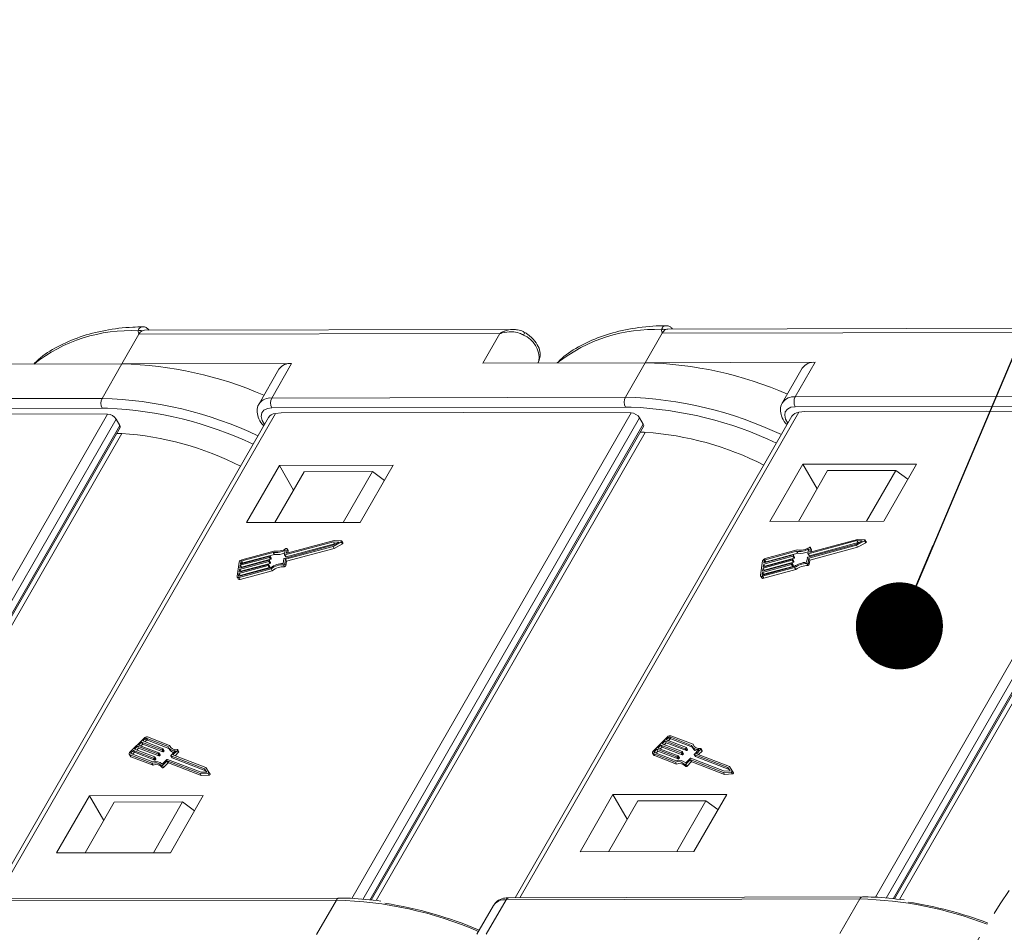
# Model space of a CAD drawing. Header units: millimetres. Extents: x 2548 to 3470, y -441 to 211.
# Tile 36 of 49: x 3191 to 3247, y 49 to 101. Entities that reach past the tile are written whole.
import ezdxf

# ---------------------------------------------------------------- set-up
doc = ezdxf.new("R2010")
doc.units = ezdxf.units.MM
doc.linetypes.add('PHANTOM2', pattern=[31.75, 15.875, -3.175, 3.175, -3.175, 3.175, -3.175])
doc.styles.get("Standard").update_dxf_attribs({"font": '仿宋_GB2312.ttf', "width": 0.8})
doc.dimstyles.new('ISO-25.1', dxfattribs={"dimtxt": 6, "dimasz": 5, "dimexe": 3.5, "dimexo": 0.625, "dimgap": 1.5, "dimtad": 1, "dimtoh": 1, "dimdsep": 46, "dimtxsty": 'Standard', "dimcen": 2.5, "dimadec": 0, "dimazin": 0, "dimtfac": 1, "dimtmove": 0, "dimatfit": 3, "dimfxl": 0, "dimarcsym": 0})

msp = doc.modelspace()

# ---------------------------------------------------------------- linework, layer by layer
at = {"color": 7, "linetype": 'Continuous', "lineweight": 15}
for p, q in [((3219.207, 83.318), (3198.058, 83.272)), ((3227.778, 83.103), (3226.802, 81.404)), ((3248.505, 83.149), (3227.778, 83.103)), ((3249.253, 83.385), (3228.104, 83.338)), ((3197.732, 83.037), (3196.756, 81.338)), ((3218.459, 83.083), (3197.732, 83.037)), ((3217.483, 81.383), (3218.459, 83.083)), ((3217.483, 81.383), (3226.802, 81.404)), ((3220.699, 81.512), (3220.63, 81.39)), ((3220.652, 81.39), (3220.699, 81.512)), ((3220.655, 81.39), (3220.717, 81.548)), ((3220.717, 81.548), (3220.699, 81.512)), ((3226.802, 81.404), (3225.663, 79.422)), ((3236.548, 81.426), (3226.802, 81.404)), ((3236.548, 81.426), (3235.409, 79.443)), ((3187.436, 81.317), (3196.756, 81.338)), ((3196.756, 81.338), (3195.617, 79.355)), ((3206.502, 81.359), (3196.756, 81.338)), ((3205.77, 81.026), (3204.631, 79.044)), ((3206.502, 81.359), (3205.363, 79.377)), ((3235.816, 81.093), (3234.677, 79.11)), ((3175.317, 79.31), (3195.617, 79.355)), ((3205.363, 79.377), (3225.663, 79.422)), ((3235.409, 79.443), (3255.709, 79.488)), ((3195.618, 78.79), (3175.318, 78.745)), ((3195.938, 78.787), (3195.618, 78.79)), ((3225.664, 78.856), (3205.364, 78.811)), ((3225.984, 78.853), (3225.664, 78.856)), ((3255.711, 78.923), (3235.41, 78.878)), ((3235.953, 78.596), (3235.622, 78.556)), ((3235.953, 78.596), (3246.403, 78.619)), ((3240.012, 50.702), (3256.032, 78.586)), ((3256.032, 78.586), (3246.403, 78.619)), ((3179.919, 50.569), (3195.939, 78.453)), ((3196.429, 78.169), (3180.539, 50.512)), ((3195.939, 78.453), (3186.311, 78.486)), ((3205.176, 78.264), (3189.288, 50.611)), ((3205.576, 78.49), (3189.559, 50.611)), ((3196.642, 77.802), (3196.429, 78.169)), ((3205.906, 78.53), (3205.576, 78.49)), ((3205.906, 78.53), (3216.357, 78.553)), ((3209.966, 50.635), (3225.986, 78.519)), ((3226.475, 78.236), (3210.586, 50.579)), ((3225.986, 78.519), (3216.357, 78.553)), ((3235.222, 78.331), (3219.335, 50.677)), ((3235.622, 78.556), (3219.605, 50.678)), ((3226.688, 77.868), (3226.475, 78.236)), ((3256.521, 78.302), (3240.632, 50.646)), ((3180.943, 50.476), (3196.642, 77.802)), ((3181.02, 50.469), (3196.654, 77.682)), ((3210.989, 50.542), (3226.688, 77.868)), ((3211.066, 50.535), (3226.701, 77.749)), ((3241.035, 50.609), (3256.734, 77.935)), ((3241.112, 50.602), (3256.747, 77.815)), ((3256.85, 77.471), (3241.398, 50.576)), ((3196.758, 77.337), (3181.306, 50.443)), ((3226.804, 77.404), (3211.352, 50.509)), ((3205.798, 75.503), (3203.911, 72.218)), ((3212.33, 75.518), (3205.798, 75.503)), ((3206.618, 74.091), (3205.798, 75.503)), ((3210.443, 72.233), (3212.33, 75.518)), ((3235.845, 75.57), (3233.957, 72.285)), ((3235.59, 72.288), (3237.266, 75.205)), ((3242.376, 75.584), (3235.845, 75.57)), ((3236.664, 74.157), (3235.845, 75.57)), ((3241.185, 75.214), (3237.266, 75.205)), ((3239.509, 72.297), (3241.185, 75.214)), ((3240.489, 72.299), (3242.376, 75.584)), ((3241.872, 74.706), (3241.185, 75.214)), ((3205.544, 72.222), (3207.22, 75.139)), ((3211.139, 75.147), (3207.22, 75.139)), ((3209.463, 72.23), (3211.139, 75.147)), ((3211.826, 74.64), (3211.139, 75.147)), ((3203.911, 72.218), (3210.443, 72.233)), ((3233.957, 72.285), (3240.489, 72.299)), ((3238.98, 71.259), (3236.265, 70.526)), ((3239.404, 71.24), (3238.98, 71.259)), ((3239.49, 71.117), (3239.425, 71.23)), ((3206.085, 70.163), (3208.874, 70.916)), ((3208.905, 71.119), (3206.116, 70.366)), ((3206.144, 70.114), (3208.882, 70.853)), ((3208.97, 71.006), (3206.181, 70.253)), ((3206.198, 70.47), (3206.236, 70.715)), ((3206.209, 70.001), (3208.948, 70.74)), ((3208.934, 71.192), (3206.219, 70.459)), ((3206.299, 70.616), (3206.234, 70.729)), ((3206.236, 70.715), (3206.301, 70.602)), ((3208.874, 70.916), (3209.216, 71.106)), ((3208.882, 70.853), (3209.348, 71.111)), ((3208.882, 70.853), (3208.948, 70.74)), ((3209.216, 71.106), (3208.905, 71.119)), ((3208.905, 71.119), (3208.97, 71.006)), ((3209.357, 71.174), (3208.934, 71.192)), ((3208.948, 70.74), (3209.413, 70.998)), ((3209.032, 71.003), (3208.97, 71.006)), ((3209.348, 71.111), (3209.413, 70.998)), ((3209.444, 71.05), (3209.379, 71.163)), ((3235.528, 70.652), (3233.692, 70.157)), ((3236.131, 70.229), (3238.92, 70.982)), ((3236.141, 70.444), (3236.182, 70.706)), ((3238.951, 71.186), (3236.162, 70.433)), ((3236.19, 70.18), (3238.928, 70.919)), ((3239.017, 71.073), (3236.227, 70.32)), ((3236.244, 70.536), (3236.282, 70.782)), ((3236.255, 70.067), (3238.994, 70.806)), ((3236.345, 70.682), (3236.28, 70.795)), ((3236.282, 70.782), (3236.348, 70.669)), ((3236.328, 70.543), (3236.348, 70.669)), ((3238.92, 70.982), (3239.262, 71.172)), ((3238.928, 70.919), (3239.394, 71.178)), ((3238.928, 70.919), (3238.994, 70.806)), ((3239.262, 71.172), (3238.951, 71.186)), ((3238.951, 71.186), (3239.017, 71.073)), ((3238.994, 70.806), (3239.46, 71.065)), ((3239.078, 71.07), (3239.017, 71.073)), ((3239.394, 71.178), (3239.46, 71.065)), ((3205.231, 70.225), (3203.553, 69.772)), ((3203.564, 69.84), (3205.242, 70.293)), ((3205.297, 70.112), (3203.619, 69.659)), ((3205.443, 70.51), (3203.636, 70.022)), ((3205.482, 70.586), (3203.646, 70.09)), ((3205.509, 70.397), (3203.701, 69.909)), ((3205.231, 70.225), (3205.297, 70.112)), ((3205.262, 70.282), (3205.257, 70.248)), ((3205.257, 70.248), (3205.323, 70.135)), ((3205.327, 70.176), (3205.261, 70.289)), ((3205.262, 70.282), (3205.328, 70.169)), ((3205.328, 70.169), (3205.323, 70.135)), ((3205.443, 70.51), (3205.509, 70.397)), ((3206.019, 69.877), (3206.059, 70.14)), ((3206.095, 70.377), (3206.135, 70.639)), ((3206.096, 70.37), (3206.162, 70.257)), ((3206.103, 69.851), (3206.144, 70.114)), ((3206.116, 70.366), (3206.181, 70.253)), ((3206.144, 70.114), (3206.209, 70.001)), ((3206.198, 70.47), (3206.204, 70.459)), ((3206.282, 70.476), (3206.301, 70.602)), ((3233.573, 69.669), (3235.251, 70.122)), ((3235.277, 70.292), (3233.599, 69.839)), ((3233.61, 69.907), (3235.288, 70.36)), ((3235.343, 70.179), (3233.665, 69.726)), ((3235.489, 70.577), (3233.682, 70.089)), ((3233.682, 70.089), (3233.748, 69.976)), ((3235.555, 70.464), (3233.748, 69.976)), ((3235.272, 70.111), (3235.267, 70.078)), ((3235.337, 70.005), (3235.271, 70.118)), ((3235.272, 70.111), (3235.338, 69.998)), ((3235.277, 70.292), (3235.343, 70.179)), ((3235.308, 70.349), (3235.303, 70.315)), ((3235.303, 70.315), (3235.369, 70.202)), ((3235.373, 70.243), (3235.307, 70.356)), ((3235.308, 70.349), (3235.374, 70.236)), ((3235.374, 70.236), (3235.369, 70.202)), ((3235.489, 70.577), (3235.555, 70.464)), ((3236.065, 69.944), (3236.105, 70.206)), ((3236.142, 70.437), (3236.208, 70.324)), ((3236.149, 69.918), (3236.19, 70.18)), ((3236.162, 70.433), (3236.227, 70.32)), ((3236.19, 70.18), (3236.255, 70.067)), ((3236.244, 70.536), (3236.251, 70.526)), ((3203.492, 69.951), (3203.367, 69.137)), ((3205.158, 69.75), (3203.48, 69.297)), ((3203.49, 69.072), (3205.326, 69.568)), ((3203.491, 69.365), (3205.169, 69.818)), ((3203.517, 69.535), (3203.491, 69.365)), ((3203.501, 69.14), (3205.308, 69.628)), ((3205.195, 69.988), (3203.517, 69.535)), ((3203.517, 69.535), (3203.582, 69.422)), ((3203.527, 69.603), (3205.205, 70.056)), ((3203.553, 69.772), (3203.527, 69.603)), ((3205.224, 69.637), (3203.546, 69.184)), ((3203.553, 69.772), (3203.619, 69.659)), ((3203.584, 69.976), (3203.564, 69.84)), ((3205.26, 69.875), (3203.582, 69.422)), ((3203.584, 69.976), (3203.65, 69.863)), ((3203.619, 69.659), (3203.614, 69.626)), ((3203.636, 70.022), (3203.701, 69.909)), ((3205.158, 69.75), (3205.224, 69.637)), ((3205.189, 69.807), (3205.184, 69.773)), ((3205.184, 69.773), (3205.25, 69.66)), ((3205.254, 69.701), (3205.188, 69.814)), ((3205.189, 69.807), (3205.255, 69.694)), ((3205.195, 69.988), (3205.26, 69.875)), ((3205.226, 70.045), (3205.221, 70.011)), ((3205.221, 70.011), (3205.286, 69.898)), ((3205.29, 69.938), (3205.225, 70.051)), ((3205.226, 70.045), (3205.291, 69.932)), ((3205.255, 69.694), (3205.25, 69.66)), ((3205.291, 69.932), (3205.286, 69.898)), ((3205.326, 69.568), (3205.392, 69.455)), ((3206.032, 69.803), (3206.098, 69.69)), ((3206.103, 69.851), (3206.169, 69.738)), ((3206.169, 69.738), (3206.209, 70.001)), ((3233.538, 70.017), (3233.413, 69.203)), ((3235.205, 69.817), (3233.527, 69.364)), ((3233.536, 69.139), (3235.372, 69.634)), ((3233.537, 69.432), (3235.215, 69.885)), ((3233.563, 69.601), (3233.537, 69.432)), ((3233.547, 69.207), (3235.354, 69.694)), ((3235.241, 70.054), (3233.563, 69.601)), ((3233.563, 69.601), (3233.629, 69.488)), ((3233.599, 69.839), (3233.573, 69.669)), ((3235.27, 69.704), (3233.592, 69.251)), ((3233.599, 69.839), (3233.665, 69.726)), ((3233.602, 69.026), (3235.438, 69.521)), ((3233.631, 70.042), (3233.61, 69.907)), ((3235.307, 69.941), (3233.629, 69.488)), ((3233.631, 70.042), (3233.696, 69.93)), ((3233.665, 69.726), (3233.66, 69.693)), ((3235.205, 69.817), (3235.27, 69.704)), ((3235.236, 69.874), (3235.23, 69.84)), ((3235.23, 69.84), (3235.296, 69.727)), ((3235.3, 69.767), (3235.235, 69.881)), ((3235.236, 69.874), (3235.301, 69.761)), ((3235.241, 70.054), (3235.307, 69.941)), ((3235.267, 70.078), (3235.332, 69.965)), ((3235.301, 69.761), (3235.296, 69.727)), ((3235.338, 69.998), (3235.332, 69.965)), ((3235.372, 69.634), (3235.438, 69.521)), ((3236.079, 69.869), (3236.144, 69.756)), ((3236.149, 69.918), (3236.215, 69.805)), ((3236.215, 69.805), (3236.255, 70.067)), ((3203.373, 69.097), (3203.439, 68.984)), ((3203.48, 69.297), (3203.46, 69.162)), ((3203.46, 69.162), (3203.472, 69.14)), ((3203.48, 69.297), (3203.546, 69.184)), ((3203.49, 69.072), (3203.556, 68.959)), ((3203.546, 69.184), (3203.541, 69.151)), ((3203.556, 68.959), (3205.392, 69.455)), ((3203.582, 69.422), (3203.577, 69.388)), ((3233.42, 69.164), (3233.485, 69.051)), ((3233.527, 69.364), (3233.506, 69.228)), ((3233.506, 69.228), (3233.518, 69.207)), ((3233.527, 69.364), (3233.592, 69.251)), ((3233.536, 69.139), (3233.602, 69.026)), ((3233.592, 69.251), (3233.587, 69.218)), ((3233.629, 69.488), (3233.623, 69.455)), ((3229.542, 59.487), (3228.272, 59.975)), ((3198.028, 59.844), (3197.216, 59.028)), ((3197.652, 59.377), (3197.483, 59.207)), ((3198.814, 58.93), (3197.652, 59.377)), ((3197.652, 59.377), (3197.718, 59.264)), ((3197.889, 59.615), (3197.72, 59.445)), ((3197.72, 59.445), (3198.881, 58.998)), ((3197.955, 59.502), (3197.849, 59.396)), ((3199.05, 59.168), (3197.889, 59.615)), ((3197.889, 59.615), (3197.955, 59.502)), ((3199.116, 59.055), (3197.955, 59.502)), ((3198.092, 59.819), (3197.957, 59.683)), ((3197.957, 59.683), (3199.118, 59.236)), ((3198.158, 59.706), (3198.085, 59.633)), ((3198.092, 59.819), (3198.158, 59.706)), ((3199.408, 59.36), (3198.158, 59.841)), ((3198.158, 59.841), (3198.223, 59.728)), ((3199.459, 59.252), (3198.223, 59.728)), ((3199.496, 59.42), (3198.225, 59.909)), ((3199.496, 59.42), (3199.562, 59.307)), ((3228.074, 59.91), (3227.262, 59.094)), ((3227.698, 59.444), (3227.529, 59.274)), ((3228.86, 58.997), (3227.698, 59.444)), ((3227.698, 59.444), (3227.764, 59.331)), ((3227.935, 59.682), (3227.766, 59.512)), ((3227.766, 59.512), (3228.927, 59.065)), ((3228.001, 59.569), (3227.895, 59.462)), ((3229.097, 59.235), (3227.935, 59.682)), ((3227.935, 59.682), (3228.001, 59.569)), ((3229.162, 59.122), (3228.001, 59.569)), ((3228.138, 59.886), (3228.003, 59.75)), ((3228.003, 59.75), (3229.164, 59.303)), ((3228.204, 59.773), (3228.132, 59.7)), ((3228.138, 59.886), (3228.204, 59.773)), ((3229.455, 59.426), (3228.204, 59.907)), ((3228.204, 59.907), (3228.27, 59.794)), ((3229.506, 59.319), (3228.27, 59.794)), ((3229.484, 59.357), (3229.549, 59.244)), ((3229.542, 59.487), (3229.608, 59.374)), ((3229.612, 59.356), (3229.608, 59.374)), ((3197.18, 58.914), (3197.245, 58.801)), ((3197.211, 58.889), (3198.481, 58.4)), ((3197.211, 58.889), (3197.276, 58.776)), ((3197.278, 58.957), (3198.529, 58.476)), ((3197.416, 59.139), (3197.28, 59.003)), ((3197.28, 59.003), (3197.315, 58.943)), ((3197.481, 59.026), (3197.375, 58.92)), ((3198.577, 58.692), (3197.416, 59.139)), ((3197.416, 59.139), (3197.481, 59.026)), ((3198.642, 58.579), (3197.481, 59.026)), ((3197.483, 59.207), (3198.645, 58.76)), ((3197.718, 59.264), (3197.612, 59.158)), ((3198.879, 58.817), (3197.718, 59.264)), ((3198.814, 58.93), (3198.879, 58.817)), ((3198.88, 58.975), (3198.847, 58.941)), ((3198.847, 58.941), (3198.912, 58.828)), ((3198.88, 58.975), (3198.946, 58.862)), ((3198.952, 58.881), (3198.886, 58.994)), ((3198.946, 58.862), (3198.912, 58.828)), ((3199.05, 59.168), (3199.116, 59.055)), ((3199.117, 59.213), (3199.083, 59.179)), ((3199.083, 59.179), (3199.149, 59.066)), ((3199.117, 59.213), (3199.183, 59.1)), ((3199.189, 59.119), (3199.123, 59.232)), ((3199.183, 59.1), (3199.149, 59.066)), ((3199.437, 59.29), (3199.503, 59.177)), ((3199.566, 59.289), (3199.562, 59.307)), ((3199.567, 58.831), (3199.632, 58.718)), ((3201.502, 58.085), (3199.572, 58.827)), ((3199.572, 58.827), (3199.637, 58.714)), ((3199.573, 58.85), (3199.834, 59.113)), ((3199.687, 58.876), (3199.949, 59.139)), ((3201.583, 58.148), (3199.687, 58.876)), ((3199.816, 58.827), (3200.015, 59.026)), ((3199.949, 59.139), (3200.015, 59.026)), ((3200.027, 59.064), (3199.961, 59.177)), ((3227.226, 58.98), (3227.292, 58.867)), ((3227.257, 58.955), (3228.528, 58.467)), ((3227.257, 58.955), (3227.323, 58.842)), ((3227.323, 58.842), (3228.593, 58.354)), ((3227.325, 59.023), (3228.575, 58.542)), ((3227.462, 59.206), (3227.326, 59.07)), ((3227.326, 59.07), (3227.362, 59.009)), ((3227.527, 59.093), (3227.421, 58.986)), ((3228.623, 58.759), (3227.462, 59.206)), ((3227.462, 59.206), (3227.527, 59.093)), ((3228.689, 58.646), (3227.527, 59.093)), ((3227.529, 59.274), (3228.691, 58.827)), ((3227.764, 59.331), (3227.658, 59.224)), ((3228.925, 58.884), (3227.764, 59.331)), ((3228.69, 58.804), (3228.656, 58.77)), ((3228.69, 58.804), (3228.755, 58.691)), ((3228.761, 58.71), (3228.696, 58.823)), ((3228.86, 58.997), (3228.925, 58.884)), ((3228.927, 59.042), (3228.893, 59.008)), ((3228.893, 59.008), (3228.958, 58.895)), ((3228.927, 59.042), (3228.992, 58.929)), ((3228.998, 58.948), (3228.933, 59.061)), ((3228.992, 58.929), (3228.958, 58.895)), ((3229.097, 59.235), (3229.162, 59.122)), ((3229.163, 59.28), (3229.129, 59.246)), ((3229.129, 59.246), (3229.195, 59.133)), ((3229.163, 59.28), (3229.229, 59.167)), ((3229.235, 59.186), (3229.169, 59.299)), ((3229.229, 59.167), (3229.195, 59.133)), ((3229.613, 58.898), (3229.678, 58.785)), ((3231.548, 58.151), (3229.618, 58.893)), ((3229.618, 58.893), (3229.683, 58.78)), ((3229.619, 58.917), (3229.88, 59.179)), ((3229.734, 58.943), (3229.995, 59.206)), ((3231.629, 58.214), (3229.734, 58.943)), ((3229.862, 58.893), (3230.061, 59.093)), ((3229.995, 59.206), (3230.061, 59.093)), ((3230.073, 59.131), (3230.007, 59.244)), ((3197.276, 58.776), (3198.547, 58.287)), ((3198.481, 58.4), (3198.547, 58.287)), ((3198.577, 58.692), (3198.642, 58.579)), ((3198.644, 58.737), (3198.61, 58.703)), ((3198.61, 58.703), (3198.675, 58.59)), ((3198.644, 58.737), (3198.709, 58.624)), ((3198.715, 58.643), (3198.65, 58.756)), ((3198.709, 58.624), (3198.675, 58.59)), ((3199.011, 58.26), (3199.077, 58.147)), ((3199.074, 58.349), (3199.336, 58.612)), ((3199.088, 58.273), (3199.332, 58.519)), ((3199.088, 58.273), (3199.153, 58.16)), ((3199.153, 58.16), (3199.398, 58.406)), ((3199.332, 58.519), (3199.398, 58.406)), ((3199.365, 58.53), (3201.244, 57.808)), ((3199.365, 58.53), (3199.431, 58.417)), ((3199.369, 58.623), (3201.299, 57.881)), ((3199.431, 58.417), (3201.31, 57.695)), ((3201.567, 57.972), (3199.637, 58.714)), ((3228.528, 58.467), (3228.593, 58.354)), ((3228.623, 58.759), (3228.689, 58.646)), ((3228.656, 58.77), (3228.722, 58.657)), ((3228.755, 58.691), (3228.722, 58.657)), ((3229.057, 58.327), (3229.123, 58.214)), ((3229.121, 58.416), (3229.382, 58.679)), ((3229.134, 58.34), (3229.379, 58.586)), ((3229.134, 58.34), (3229.199, 58.227)), ((3229.199, 58.227), (3229.444, 58.473)), ((3229.379, 58.586), (3229.444, 58.473)), ((3229.411, 58.597), (3231.291, 57.874)), ((3229.411, 58.597), (3229.477, 58.484)), ((3229.415, 58.689), (3231.345, 57.947)), ((3229.477, 58.484), (3231.356, 57.761)), ((3231.614, 58.038), (3229.683, 58.78)), ((3201.244, 57.808), (3201.69, 57.828)), ((3201.244, 57.808), (3201.31, 57.695)), ((3201.299, 57.881), (3201.627, 57.896)), ((3201.31, 57.695), (3201.756, 57.715)), ((3201.627, 57.896), (3201.502, 58.085)), ((3201.502, 58.085), (3201.567, 57.972)), ((3201.618, 57.895), (3201.567, 57.972)), ((3201.752, 57.891), (3201.583, 58.148)), ((3201.69, 57.828), (3201.756, 57.715)), ((3201.818, 57.777), (3201.753, 57.89)), ((3231.291, 57.874), (3231.736, 57.895)), ((3231.291, 57.874), (3231.356, 57.761)), ((3231.345, 57.947), (3231.673, 57.962)), ((3231.356, 57.761), (3231.802, 57.782)), ((3231.673, 57.962), (3231.548, 58.151)), ((3231.548, 58.151), (3231.614, 58.038)), ((3231.664, 57.962), (3231.614, 58.038)), ((3231.798, 57.957), (3231.629, 58.214)), ((3231.736, 57.895), (3231.802, 57.782)), ((3231.864, 57.843), (3231.799, 57.956)), ((3194.898, 56.53), (3193.011, 53.245)), ((3201.43, 56.544), (3194.898, 56.53)), ((3195.717, 55.118), (3194.898, 56.53)), ((3199.542, 53.26), (3201.43, 56.544)), ((3224.944, 56.597), (3223.057, 53.312)), ((3231.476, 56.611), (3224.944, 56.597)), ((3225.764, 55.184), (3224.944, 56.597)), ((3229.589, 53.326), (3231.476, 56.611)), ((3196.319, 56.165), (3194.644, 53.249)), ((3200.238, 56.174), (3196.319, 56.165)), ((3200.238, 56.174), (3198.563, 53.257)), ((3200.925, 55.667), (3200.238, 56.174)), ((3226.366, 56.232), (3224.69, 53.315)), ((3230.285, 56.241), (3226.366, 56.232)), ((3230.285, 56.241), (3228.609, 53.324)), ((3230.972, 55.733), (3230.285, 56.241)), ((3193.011, 53.245), (3199.542, 53.26)), ((3223.057, 53.312), (3229.589, 53.326)), ((3188.768, 50.492), (3209.068, 50.537)), ((3209.231, 50.655), (3188.931, 50.61)), ((3207.929, 48.555), (3209.068, 50.537)), ((3217.675, 48.577), (3218.814, 50.559)), ((3218.814, 50.559), (3239.114, 50.604)), ((3239.278, 50.721), (3218.977, 50.676)), ((3237.976, 48.622), (3239.114, 50.604)), ((3218.082, 50.226), (3217.134, 48.576))]:
    msp.add_line(p, q, dxfattribs=at)
at = {"color": 7, "linetype": 'Continuous', "lineweight": 15, "flags": 128}
for points in [[(3205.364, 78.811), (3205.109, 78.777), (3204.915, 78.677), (3204.795, 78.521), (3204.76, 78.32), (3204.813, 78.09), (3204.943, 77.859)], [(3235.41, 78.878), (3235.156, 78.843), (3234.961, 78.744), (3234.841, 78.587), (3234.806, 78.386), (3234.859, 78.157), (3234.989, 77.925)], [(3239.394, 71.178), (3239.406, 71.186), (3239.416, 71.196), (3239.423, 71.206), (3239.427, 71.217), (3239.426, 71.226), (3239.422, 71.233), (3239.414, 71.238), (3239.404, 71.24)], [(3206.236, 70.715), (3206.236, 70.723), (3206.233, 70.73), (3206.227, 70.735), (3206.219, 70.738), (3206.209, 70.739), (3206.197, 70.738), (3206.186, 70.734), (3206.174, 70.728)], [(3209.348, 71.111), (3209.36, 71.119), (3209.37, 71.129), (3209.377, 71.14), (3209.381, 71.15), (3209.38, 71.159), (3209.376, 71.167), (3209.368, 71.172), (3209.357, 71.174)], [(3209.413, 70.998), (3209.426, 71.006), (3209.436, 71.016), (3209.443, 71.027), (3209.446, 71.037), (3209.446, 71.046), (3209.444, 71.05)], [(3236.282, 70.782), (3236.282, 70.79), (3236.279, 70.797), (3236.273, 70.802), (3236.265, 70.805), (3236.255, 70.806), (3236.244, 70.804), (3236.232, 70.8), (3236.22, 70.795)], [(3236.348, 70.669), (3236.347, 70.677), (3236.345, 70.682)], [(3239.46, 71.065), (3239.472, 71.073), (3239.482, 71.083), (3239.489, 71.093), (3239.492, 71.104), (3239.492, 71.113), (3239.49, 71.117)], [(3205.242, 70.293), (3205.246, 70.294), (3205.25, 70.294), (3205.254, 70.294), (3205.257, 70.293), (3205.26, 70.291), (3205.261, 70.288), (3205.262, 70.286), (3205.262, 70.282)], [(3206.116, 70.366), (3206.111, 70.365), (3206.107, 70.365), (3206.103, 70.366), (3206.1, 70.367), (3206.098, 70.369), (3206.096, 70.371), (3206.095, 70.374), (3206.095, 70.377)], [(3206.219, 70.459), (3206.214, 70.458), (3206.21, 70.458), (3206.206, 70.459), (3206.203, 70.46), (3206.201, 70.462), (3206.199, 70.464), (3206.198, 70.467), (3206.198, 70.47)], [(3206.301, 70.602), (3206.301, 70.61), (3206.299, 70.616)], [(3235.251, 70.122), (3235.256, 70.123), (3235.26, 70.123), (3235.264, 70.123), (3235.267, 70.122), (3235.27, 70.12), (3235.271, 70.117), (3235.272, 70.115), (3235.272, 70.111)], [(3235.288, 70.36), (3235.292, 70.361), (3235.297, 70.361), (3235.3, 70.36), (3235.303, 70.359), (3235.306, 70.357), (3235.308, 70.355), (3235.308, 70.352), (3235.308, 70.349)], [(3236.162, 70.433), (3236.157, 70.432), (3236.153, 70.432), (3236.149, 70.432), (3236.146, 70.433), (3236.144, 70.435), (3236.142, 70.438), (3236.141, 70.44), (3236.141, 70.444)], [(3236.265, 70.526), (3236.26, 70.525), (3236.256, 70.525), (3236.252, 70.525), (3236.249, 70.526), (3236.247, 70.528), (3236.245, 70.53), (3236.244, 70.533), (3236.244, 70.536)], [(3205.169, 69.818), (3205.173, 69.819), (3205.178, 69.819), (3205.181, 69.819), (3205.184, 69.818), (3205.187, 69.816), (3205.189, 69.813), (3205.189, 69.811), (3205.189, 69.807)], [(3205.205, 70.056), (3205.21, 70.056), (3205.214, 70.057), (3205.218, 70.056), (3205.221, 70.055), (3205.223, 70.053), (3205.225, 70.051), (3205.226, 70.048), (3205.226, 70.045)], [(3235.215, 69.885), (3235.22, 69.886), (3235.224, 69.886), (3235.227, 69.885), (3235.231, 69.884), (3235.233, 69.882), (3235.235, 69.88), (3235.236, 69.877), (3235.236, 69.874)], [(3203.367, 69.137), (3203.367, 69.117), (3203.372, 69.1), (3203.382, 69.086), (3203.397, 69.076), (3203.416, 69.069), (3203.438, 69.066), (3203.463, 69.067), (3203.49, 69.072)], [(3203.46, 69.162), (3203.459, 69.155), (3203.461, 69.15), (3203.464, 69.145), (3203.469, 69.141), (3203.476, 69.139), (3203.483, 69.138), (3203.492, 69.138), (3203.501, 69.14)], [(3233.413, 69.203), (3233.413, 69.184), (3233.418, 69.167), (3233.428, 69.153), (3233.443, 69.142), (3233.462, 69.135), (3233.484, 69.132), (3233.51, 69.134), (3233.536, 69.139)], [(3233.506, 69.228), (3233.506, 69.222), (3233.507, 69.216), (3233.511, 69.211), (3233.516, 69.208), (3233.522, 69.206), (3233.53, 69.205), (3233.538, 69.205), (3233.547, 69.207)], [(3197.216, 59.028), (3197.198, 59.007), (3197.185, 58.986), (3197.176, 58.965), (3197.173, 58.945), (3197.175, 58.927), (3197.182, 58.911), (3197.194, 58.898), (3197.211, 58.889)], [(3197.28, 59.003), (3197.274, 58.996), (3197.27, 58.989), (3197.267, 58.982), (3197.266, 58.975), (3197.266, 58.969), (3197.269, 58.964), (3197.273, 58.96), (3197.278, 58.957)], [(3198.881, 58.998), (3198.884, 58.997), (3198.886, 58.995), (3198.887, 58.992), (3198.888, 58.989), (3198.887, 58.986), (3198.886, 58.982), (3198.883, 58.979), (3198.88, 58.975)], [(3199.118, 59.236), (3199.121, 59.235), (3199.123, 59.233), (3199.124, 59.23), (3199.124, 59.227), (3199.124, 59.224), (3199.122, 59.22), (3199.12, 59.217), (3199.117, 59.213)], [(3199.572, 58.827), (3199.569, 58.828), (3199.567, 58.83), (3199.566, 58.833), (3199.565, 58.836), (3199.566, 58.84), (3199.567, 58.843), (3199.57, 58.847), (3199.573, 58.85)], [(3199.949, 59.139), (3199.957, 59.148), (3199.961, 59.157), (3199.964, 59.166), (3199.963, 59.174), (3199.959, 59.18), (3199.953, 59.185), (3199.944, 59.187), (3199.934, 59.188)], [(3200.015, 59.026), (3200.022, 59.035), (3200.027, 59.044), (3200.029, 59.053), (3200.028, 59.061), (3200.027, 59.064)], [(3227.262, 59.094), (3227.244, 59.074), (3227.231, 59.052), (3227.222, 59.031), (3227.219, 59.011), (3227.221, 58.993), (3227.228, 58.977), (3227.24, 58.965), (3227.257, 58.955)], [(3227.326, 59.07), (3227.32, 59.063), (3227.316, 59.056), (3227.313, 59.049), (3227.312, 59.042), (3227.313, 59.036), (3227.315, 59.031), (3227.319, 59.026), (3227.325, 59.023)], [(3228.691, 58.827), (3228.693, 58.825), (3228.696, 58.823), (3228.697, 58.821), (3228.697, 58.818), (3228.696, 58.814), (3228.695, 58.811), (3228.693, 58.807), (3228.69, 58.804)], [(3228.927, 59.065), (3228.93, 59.063), (3228.932, 59.061), (3228.933, 59.059), (3228.934, 59.056), (3228.933, 59.052), (3228.932, 59.049), (3228.93, 59.045), (3228.927, 59.042)], [(3229.164, 59.303), (3229.167, 59.301), (3229.169, 59.299), (3229.17, 59.297), (3229.171, 59.294), (3229.17, 59.29), (3229.169, 59.287), (3229.166, 59.283), (3229.163, 59.28)], [(3229.618, 58.893), (3229.615, 58.895), (3229.613, 58.897), (3229.612, 58.9), (3229.612, 58.903), (3229.612, 58.906), (3229.614, 58.91), (3229.616, 58.913), (3229.619, 58.917)], [(3229.995, 59.206), (3230.003, 59.215), (3230.008, 59.224), (3230.01, 59.233), (3230.009, 59.24), (3230.005, 59.247), (3229.999, 59.251), (3229.99, 59.254), (3229.98, 59.254)], [(3230.061, 59.093), (3230.068, 59.102), (3230.073, 59.111), (3230.075, 59.12), (3230.075, 59.127), (3230.073, 59.131)], [(3198.645, 58.76), (3198.647, 58.759), (3198.649, 58.757), (3198.651, 58.754), (3198.651, 58.751), (3198.65, 58.748), (3198.649, 58.744), (3198.647, 58.741), (3198.644, 58.737)], [(3199.011, 58.26), (3199.016, 58.255), (3199.024, 58.251), (3199.033, 58.25), (3199.044, 58.25), (3199.056, 58.253), (3199.067, 58.259), (3199.078, 58.265), (3199.088, 58.273)], [(3229.057, 58.327), (3229.062, 58.321), (3229.07, 58.318), (3229.079, 58.316), (3229.09, 58.317), (3229.102, 58.32), (3229.113, 58.325), (3229.124, 58.332), (3229.134, 58.34)], [(3229.123, 58.214), (3229.128, 58.208), (3229.135, 58.205), (3229.145, 58.203), (3229.156, 58.204), (3229.167, 58.207), (3229.179, 58.212), (3229.19, 58.219), (3229.199, 58.227)], [(3199.077, 58.147), (3199.082, 58.142), (3199.089, 58.138), (3199.099, 58.137), (3199.11, 58.137), (3199.121, 58.14), (3199.133, 58.146), (3199.144, 58.152), (3199.153, 58.16)], [(3201.69, 57.828), (3201.703, 57.83), (3201.717, 57.835), (3201.729, 57.842), (3201.741, 57.852), (3201.749, 57.862), (3201.754, 57.873), (3201.755, 57.882), (3201.752, 57.891)], [(3201.756, 57.715), (3201.769, 57.717), (3201.782, 57.722), (3201.795, 57.729), (3201.806, 57.739), (3201.815, 57.749), (3201.819, 57.76), (3201.821, 57.769), (3201.818, 57.777)], [(3231.736, 57.895), (3231.749, 57.897), (3231.763, 57.902), (3231.776, 57.909), (3231.787, 57.918), (3231.795, 57.929), (3231.8, 57.939), (3231.801, 57.949), (3231.798, 57.957)], [(3231.802, 57.782), (3231.815, 57.784), (3231.828, 57.789), (3231.841, 57.796), (3231.852, 57.805), (3231.861, 57.816), (3231.866, 57.826), (3231.867, 57.836), (3231.864, 57.843)]]:
    msp.add_lwpolyline(points, dxfattribs=at)
at = {"color": 7, "linetype": 'Continuous', "lineweight": 15}
for centre, radius, start, end in [((3197.229, 74.344), 8.902, 87.0125, 128.3365), ((3197.815, 82.906), 0.35, 71.5241, 110.4784), ((3198.177, 82.802), 0.503, 119.9328, 152.1961), ((3198.06, 82.989), 0.283, 90.3832, 118.3046), ((3219.22, 83.385), 0.712, 326.4517, 340.1209), ((3227.275, 74.41), 8.902, 87.0125, 128.3365), ((3227.861, 82.973), 0.35, 71.5241, 110.4784), ((3228.223, 82.869), 0.503, 119.9328, 152.1961), ((3228.106, 83.055), 0.283, 90.3832, 118.3046), ((3219.251, 81.649), 1.455, 354.5664, 67.2376), ((3226.268, 59.608), 21.803, 66.5041, 88.596), ((3236.465, 80.638), 0.792, 83.9702, 144.9679), ((3196.222, 59.541), 21.803, 66.5041, 88.596), ((3206.418, 80.572), 0.792, 83.9702, 144.9679), ((3196.163, 79.074), 0.615, 152.7297, 207.5188), ((3195.04, 57.248), 22.115, 64.4795, 88.5043), ((3205.281, 78.583), 0.798, 84.1067, 143.5228), ((3205.909, 79.095), 0.615, 152.7297, 207.5188), ((3226.21, 79.14), 0.615, 152.7297, 207.5188), ((3225.086, 57.315), 22.115, 64.4795, 88.5043), ((3235.327, 78.65), 0.798, 84.1067, 143.5228), ((3235.955, 79.162), 0.615, 152.7297, 207.5188), ((3195.066, 57.37), 21.435, 64.516, 87.6672), ((3225.112, 57.436), 21.435, 64.516, 87.6672), ((3196.181, 63.158), 14.191, 87.6689, 88.8658), ((3195.618, 59.953), 17.421, 62.866, 86.2488), ((3226.227, 63.224), 14.191, 87.6689, 88.8658), ((3225.664, 60.02), 17.421, 62.866, 86.2488), ((3205.65, 71.521), 0.95, 259.8133, 303.4569), ((3235.652, 71.625), 1.061, 261.1913, 299.9652), ((3235.697, 71.588), 0.95, 259.8133, 303.4569), ((3203.691, 69.886), 0.209, 102.2529, 161.8162), ((3205.224, 70.259), 0.0349, 282.2529, 341.8162), ((3205.289, 70.146), 0.0349, 282.2529, 341.8162), ((3205.318, 70.171), 0.00967, 349.0563, 29.2875), ((3205.605, 71.558), 1.061, 261.1913, 299.9652), ((3205.671, 71.408), 1.024, 260.8827, 295.4804), ((3206.092, 70.129), 0.0349, 102.2529, 161.8162), ((3206.174, 70.269), 0.0168, 221.6755, 294.2872), ((3233.737, 69.952), 0.209, 102.2529, 161.8162), ((3233.697, 70.021), 0.0698, 102.2529, 161.8162), ((3235.27, 70.326), 0.0349, 282.2529, 341.8162), ((3235.336, 70.213), 0.0349, 282.2529, 341.8162), ((3235.364, 70.238), 0.00967, 349.0563, 29.2875), ((3235.717, 71.475), 1.024, 260.8827, 295.4804), ((3236.138, 70.195), 0.0349, 102.2529, 161.8162), ((3236.221, 70.335), 0.0168, 221.6755, 294.2872), ((3203.651, 69.954), 0.0698, 102.2529, 161.8162), ((3203.716, 69.841), 0.0698, 102.2529, 161.8162), ((3205.151, 69.784), 0.0349, 282.2529, 341.8162), ((3205.187, 70.022), 0.0349, 282.2529, 341.8162), ((3205.217, 69.671), 0.0349, 282.2529, 341.8162), ((3205.245, 69.696), 0.00967, 349.0563, 29.2875), ((3205.253, 69.909), 0.0349, 282.2529, 341.8162), ((3205.282, 69.934), 0.00967, 349.0563, 29.2875), ((3206.073, 68.586), 1.293, 92.3955, 126.2747), ((3206.008, 68.697), 1.106, 88.7409, 128.0528), ((3206.074, 68.584), 1.106, 88.7409, 128.0528), ((3206.035, 69.874), 0.0716, 267.5104, 341.2122), ((3206.101, 69.761), 0.0716, 267.5104, 341.2122), ((3233.762, 69.908), 0.0698, 102.2529, 161.8162), ((3235.197, 69.851), 0.0349, 282.2529, 341.8162), ((3235.234, 70.088), 0.0349, 282.2529, 341.8162), ((3235.263, 69.738), 0.0349, 282.2529, 341.8162), ((3235.292, 69.763), 0.00967, 349.0563, 29.2875), ((3235.299, 69.975), 0.0349, 282.2529, 341.8162), ((3235.328, 70), 0.00967, 349.0563, 29.2875), ((3236.119, 68.652), 1.293, 92.3955, 126.2747), ((3236.054, 68.763), 1.106, 88.7409, 128.0528), ((3236.12, 68.65), 1.106, 88.7409, 128.0528), ((3236.082, 69.941), 0.0716, 267.5104, 341.2122), ((3236.147, 69.828), 0.0716, 267.5104, 341.2122), ((3203.514, 69.051), 0.101, 221.6755, 294.2872), ((3233.56, 69.118), 0.101, 221.6755, 294.2872), ((3198.183, 59.703), 0.209, 78.4324, 137.9957), ((3228.23, 59.77), 0.209, 78.4324, 137.9957), ((3198.144, 59.772), 0.0698, 78.4324, 137.9957), ((3198.209, 59.659), 0.0698, 78.4324, 137.9957), ((3199.778, 59.506), 0.398, 201.6581, 278.1138), ((3199.842, 59.543), 0.367, 199.6453, 284.4409), ((3228.19, 59.839), 0.0698, 78.4324, 137.9957), ((3228.256, 59.726), 0.0698, 78.4324, 137.9957), ((3229.824, 59.573), 0.398, 201.6581, 278.1138), ((3229.888, 59.61), 0.367, 199.6453, 284.4409), ((3197.295, 58.831), 0.058, 210.9611, 251.1923), ((3198.821, 58.965), 0.0349, 258.4324, 317.9957), ((3198.886, 58.852), 0.0349, 258.4324, 317.9957), ((3198.936, 58.876), 0.0168, 305.9614, 18.5731), ((3199.057, 59.203), 0.0349, 258.4324, 317.9957), ((3199.123, 59.09), 0.0349, 258.4324, 317.9957), ((3199.173, 59.114), 0.0168, 305.9614, 18.5731), ((3199.804, 59.368), 0.356, 212.2867, 259.4413), ((3227.341, 58.897), 0.058, 210.9611, 251.1923), ((3228.867, 59.031), 0.0349, 258.4324, 317.9957), ((3228.932, 58.918), 0.0349, 258.4324, 317.9957), ((3228.982, 58.942), 0.0168, 305.9614, 18.5731), ((3229.104, 59.269), 0.0349, 258.4324, 317.9957), ((3229.169, 59.156), 0.0349, 258.4324, 317.9957), ((3229.219, 59.18), 0.0168, 305.9614, 18.5731), ((3229.851, 59.434), 0.356, 212.2867, 259.4413), ((3229.687, 58.79), 0.00967, 210.9611, 251.1923), ((3198.649, 57.96), 0.471, 39.6341, 110.8073), ((3198.693, 57.946), 0.555, 46.6309, 107.2395), ((3198.714, 57.847), 0.471, 39.6341, 110.8073), ((3198.584, 58.727), 0.0349, 258.4324, 317.9957), ((3198.649, 58.614), 0.0349, 258.4324, 317.9957), ((3198.699, 58.638), 0.0168, 305.9614, 18.5731), ((3199.358, 58.496), 0.0349, 78.4324, 137.9957), ((3199.362, 58.589), 0.0349, 78.4324, 137.9957), ((3199.424, 58.383), 0.0349, 78.4324, 137.9957), ((3199.64, 58.723), 0.00967, 210.9611, 251.1923), ((3228.695, 58.027), 0.471, 39.6341, 110.8073), ((3228.74, 58.013), 0.555, 46.6309, 107.2395), ((3228.76, 57.914), 0.471, 39.6341, 110.8073), ((3228.63, 58.793), 0.0349, 258.4324, 317.9957), ((3228.696, 58.68), 0.0349, 258.4324, 317.9957), ((3228.745, 58.704), 0.0168, 305.9614, 18.5731), ((3229.404, 58.563), 0.0349, 78.4324, 137.9957), ((3229.408, 58.655), 0.0349, 78.4324, 137.9957), ((3229.47, 58.45), 0.0349, 78.4324, 137.9957), ((3209.245, 50.464), 0.192, 94.1665, 157.3778), ((3208.534, 28.741), 21.803, 66.5041, 88.596), ((3208.349, 27.722), 22.902, 67.0711, 81.1822), ((3218.731, 49.771), 0.792, 83.9702, 144.9679), ((3218.998, 50.476), 0.201, 95.8172, 155.7418), ((3239.292, 50.53), 0.192, 94.1665, 157.3778), ((3238.58, 28.808), 21.803, 68.8932, 88.596), ((3238.395, 27.788), 22.902, 69.3422, 81.1822)]:
    msp.add_arc(centre, radius, start, end, dxfattribs=at)
for centre, major_axis, ratio, start_param, end_param in [((3196.103, 78.17), (-0.346, 0.201), 0.573593, 3.9303, 5.501096), ((3205.903, 77.925), (-0.75, 0.294), 0.653837, 5.400501, 6.185818), ((3226.15, 78.237), (-0.346, 0.201), 0.573593, 3.9303, 5.501096), ((3235.95, 77.991), (-0.75, 0.294), 0.653837, 5.400501, 6.185818), ((3196.447, 77.802), (-0.207, 0.121), 0.573593, 3.14482, 3.9303), ((3226.493, 77.869), (-0.207, 0.121), 0.573593, 3.14482, 3.9303)]:
    msp.add_ellipse(centre, major_axis=major_axis, ratio=ratio, start_param=start_param, end_param=end_param, dxfattribs=at)
at = {"color": 3, "linetype": 'PHANTOM2', "lineweight": 9, "ltscale": 0.5}
msp.add_spline([(3255.546, 91.085), (3260.122, 71.783), (3243.329, 41.811), (3249.919, 18.428)], degree=3, dxfattribs=at)
at = {"color": 7, "linetype": 'Continuous', "lineweight": 15}
for points, knots in [([(3197.946, 83.462), (3197.759, 83.458), (3197.014, 83.446), (3195.788, 83.288), (3194.332, 82.919), (3193.052, 82.346), (3192.17, 81.809), (3191.789, 81.414), (3191.706, 81.326)], [0, 0, 0, 0, 0.0732091, 0.2906514, 0.5082285, 0.724879, 0.9393703, 1, 1, 1, 1]), ([(3197.693, 83.234), (3197.698, 83.254), (3197.712, 83.315), (3197.773, 83.404), (3197.859, 83.466), (3197.924, 83.46), (3197.945, 83.457)], [0, 0, 0, 0, 0.146645, 0.448799, 0.822208, 1, 1, 1, 1]), ([(3197.732, 83.037), (3197.732, 83.037), (3197.717, 83.09), (3197.699, 83.154), (3197.694, 83.222), (3197.693, 83.234)], [0, 0, 0, 0, 0.012087, 0.82463, 1, 1, 1, 1]), ([(3198.323, 83.272), (3198.283, 83.316), (3198.2, 83.408), (3198.057, 83.469), (3197.969, 83.461), (3197.945, 83.459)], [0, 0, 0, 0, 0.401699, 0.835997, 1, 1, 1, 1]), ([(3219.219, 83.317), (3219.215, 83.318), (3219.191, 83.32), (3219.054, 83.31), (3218.867, 83.278), (3218.679, 83.202), (3218.592, 83.16), (3218.544, 83.134), (3218.516, 83.118), (3218.492, 83.103), (3218.477, 83.094), (3218.469, 83.089), (3218.463, 83.085), (3218.46, 83.084), (3218.459, 83.083)], [0, 0, 0, 0, 0.015472, 0.093947, 0.519913, 0.724869, 0.839405, 0.872969, 0.925345, 0.956074, 0.974144, 0.99007, 0.992381, 1, 1, 1, 1]), ([(3218.459, 83.083), (3218.461, 83.083), (3218.47, 83.086), (3218.5, 83.095), (3218.536, 83.105), (3218.747, 83.159), (3219.091, 83.2), (3219.524, 83.14), (3219.734, 83.032), (3219.814, 82.991)], [0, 0, 0, 0, 0.005088, 0.020369, 0.070807, 0.089086, 0.500311, 0.809226, 1, 1, 1, 1]), ([(3219.884, 83.134), (3219.854, 83.155), (3219.734, 83.242), (3219.501, 83.306), (3219.304, 83.306), (3219.219, 83.306)], [0, 0, 0, 0, 0.1581466, 0.6324759, 1, 1, 1, 1]), ([(3220.717, 81.548), (3220.743, 81.651), (3220.801, 81.875), (3220.715, 82.257), (3220.477, 82.665), (3220.161, 82.966), (3219.941, 83.109), (3219.89, 83.143)], [0, 0, 0, 0, 0.17956, 0.389755, 0.635768, 0.914648, 1, 1, 1, 1]), ([(3227.993, 83.528), (3227.805, 83.525), (3227.061, 83.512), (3225.834, 83.355), (3224.378, 82.985), (3223.098, 82.413), (3222.216, 81.876), (3221.836, 81.48), (3221.752, 81.393)], [0, 0, 0, 0, 0.073209, 0.290651, 0.508228, 0.724879, 0.93937, 1, 1, 1, 1]), ([(3227.739, 83.3), (3227.744, 83.32), (3227.758, 83.382), (3227.819, 83.47), (3227.905, 83.533), (3227.97, 83.526), (3227.991, 83.524)], [0, 0, 0, 0, 0.146645, 0.448799, 0.822208, 1, 1, 1, 1]), ([(3227.778, 83.103), (3227.778, 83.104), (3227.763, 83.157), (3227.745, 83.22), (3227.74, 83.288), (3227.739, 83.3)], [0, 0, 0, 0, 0.012087, 0.82463, 1, 1, 1, 1]), ([(3228.37, 83.339), (3228.329, 83.383), (3228.246, 83.474), (3228.103, 83.536), (3228.015, 83.528), (3227.991, 83.526)], [0, 0, 0, 0, 0.401699, 0.835997, 1, 1, 1, 1]), ([(3204.653, 79.058), (3204.639, 79.043), (3204.542, 78.934), (3204.503, 78.645), (3204.57, 78.26), (3204.712, 77.959), (3204.867, 77.812), (3204.899, 77.782)], [0, 0, 0, 0, 0.04539, 0.324809, 0.598218, 0.917418, 1, 1, 1, 1]), ([(3234.699, 79.125), (3234.685, 79.11), (3234.588, 79.001), (3234.549, 78.712), (3234.616, 78.327), (3234.758, 78.025), (3234.913, 77.879), (3234.945, 77.849)], [0, 0, 0, 0, 0.04539, 0.324809, 0.598218, 0.917418, 1, 1, 1, 1]), ([(3211.622, 50.485), (3211.036, 50.552), (3210.222, 50.646), (3209.449, 50.653), (3209.231, 50.655)], [0, 0, 0, 0, 0.718456, 1, 1, 1, 1]), ([(3218.977, 50.676), (3218.874, 50.67), (3218.627, 50.653), (3218.302, 50.516), (3218.163, 50.323), (3218.104, 50.24)], [0, 0, 0, 0, 0.291084, 0.698935, 1, 1, 1, 1]), ([(3241.668, 50.551), (3241.083, 50.619), (3240.268, 50.713), (3239.495, 50.72), (3239.278, 50.721)], [0, 0, 0, 0, 0.718456, 1, 1, 1, 1])]:
    msp.add_open_spline(points, degree=3, knots=knots, dxfattribs=at)

# ---------------------------------------------------------------- leaders
at = {"color": 5, "lineweight": 9}
msp.add_leader([(3241.389, 66.29), (3264.312, 120.589), (3272.019, 120.589)], dimstyle='ISO-25.1', override={"dimgap": 1.5, "dimtad": 0, "dimldrblk": 'Dot'}, dxfattribs=at)

doc.saveas('drawing.dxf')
